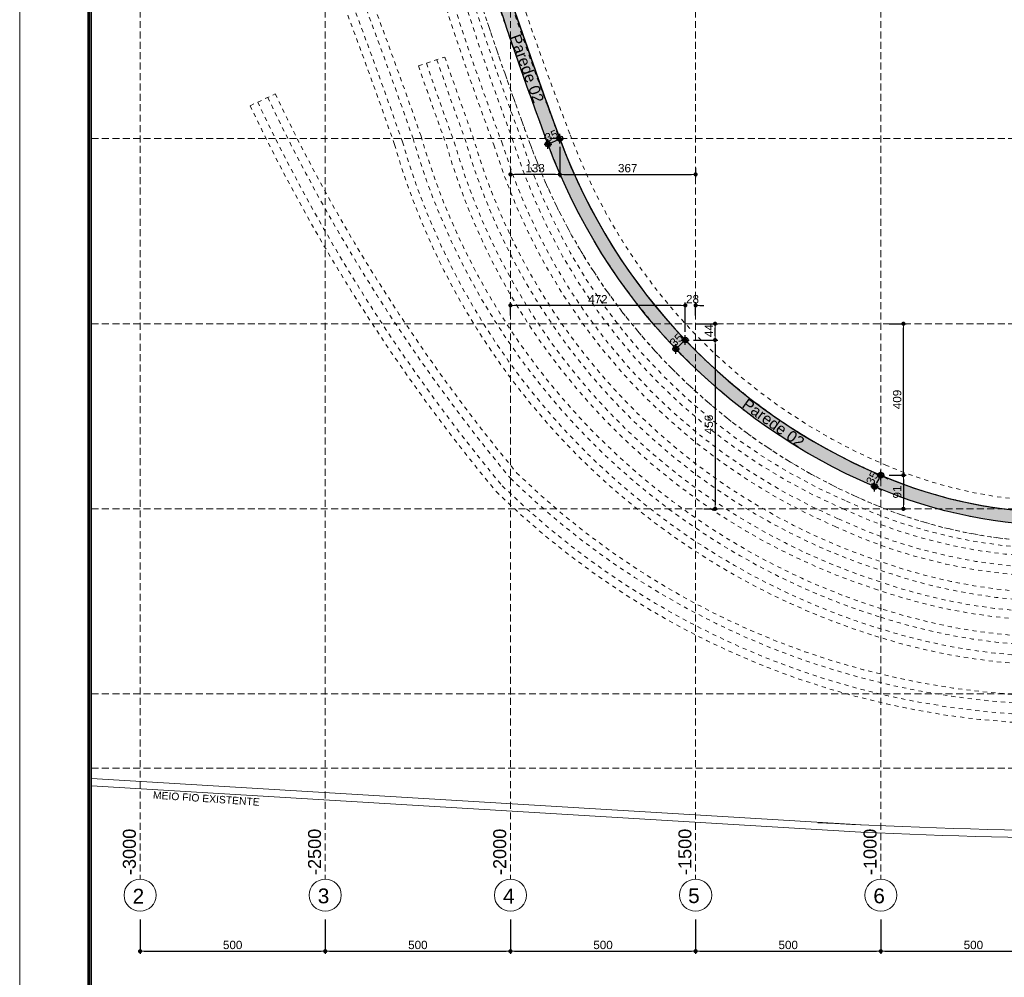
# Model space of a CAD drawing. Header units: millimetres. Extents: x 83 to 471, y -739 to 93.
# Tile 109 of 185: x 94 to 129, y -332 to -298. Entities that reach past the tile are written whole.
import ezdxf
from ezdxf.enums import TextEntityAlignment as Align

# ---------------------------------------------------------------- set-up
doc = ezdxf.new("R2010")
doc.units = ezdxf.units.MM
for name, pattern in [('CYPE_RAYA', [0.225, 0.1125, -0.1125]), ('CYPE_RAYAPUNTOPUNTO', [0.45, 0.225, -0.075, 0, -0.075, 0, -0.075]), ('TRAZO_HUECO', [0.75, 0.5, -0.25])]:
    doc.linetypes.add(name, pattern=pattern)
for name, color, linetype, lineweight in [('.', 7, 'Continuous', 5), ('__MAGNUS.Cota', 30, 'Continuous', 9), ('__MAGNUS.Margem', 7, 'Continuous', 70), ('__MAGNUS.Selo', 7, 'Continuous', 30), ('A-FLOR', 7, 'Continuous', 9), ('BL_CONTORNO', 7, 'Continuous', 30), ('COTA_FORMAS', 7, 'CYPE_RAYAPUNTOPUNTO', 0), ('COTAS', 250, 'Continuous', 5), ('COTAS_REF_LINHAS', 7, 'Continuous', 20), ('PECA_COMPLETA', 7, 'Continuous', 0), ('SAP_DIMENSION_Y_ARM', 7, 'Continuous', 0), ('VIG_HATCH', 7, 'Continuous', 0)]:
    doc.layers.add(name, color=color, linetype=linetype, lineweight=lineweight)
doc.styles.add('Arial', font='arial.ttf')
doc.styles.add('Arial Narrow', font='ARIALN.TTF')
doc.dimstyles.new('Copy of UM_75.000000', dxfattribs={"dimtxt": 0.3, "dimasz": 0.15, "dimexe": 0.1, "dimexo": 0.3, "dimgap": 0.07, "dimtad": 1, "dimdec": 0, "dimlfac": 75, "dimzin": 0, "dimdsep": 46, "dimtxsty": 'Arial', "dimblk": 'DOT', "dimcen": 0.09, "dimdle": 0.1, "dimclrd": 30, "dimclre": 30, "dimclrt": 7, "dimadec": 1, "dimazin": 2, "dimtfac": 1, "dimtdec": 0, "dimtofl": 0, "dimtmove": 0, "dimatfit": 3, "dimldrblk": 'DOT', "dimfxl": 1, "dimtolj": 1, "dimarcsym": 0})

# ---------------------------------------------------------------- blocks, each defined once
blk = doc.blocks.new('G$C05BD9800')
at = {"layer": 'BL_CONTORNO', "linetype": 'CYPE_RAYA', "lineweight": 9}
for p, q in [((-22.48244362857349, -8.036996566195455), (-21.77223976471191, -7.796114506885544)), ((-27.02890293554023, -9.111871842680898), (-26.35078717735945, -8.79146738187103))]:
    blk.add_line(p, q, dxfattribs=at)
for points in [[(-22.78596901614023, 3.513107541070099, -0.01106201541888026), (-21.61174227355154, 0.08398306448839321, 0.02649444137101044), (-18.3863402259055, -9.900050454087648, 0.2071939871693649), (-9.882679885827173, -18.81551847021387, 0.2110172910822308), (-0.1197103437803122, -18.72616227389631, 0.1747705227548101), (4.736607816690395, -14.27626782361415, 0.08829554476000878), (8.381558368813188, -3.843059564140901), (9.468281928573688, -4.018462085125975, -0.08819353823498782), (5.692996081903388, -14.82050828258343, -0.1637292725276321), (0.3566950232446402, -19.71821428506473, -0.2120889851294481), (-10.34480741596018, -19.81440853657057, -0.2060983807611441), (-19.4067750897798, -10.31289546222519, -0.02041681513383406), (-22.65786747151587, -0.2569930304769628, 0.0115782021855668), (-23.82018378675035, 3.132607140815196)], [(-23.06777548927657, 3.409635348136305, -0.01110088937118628), (-21.89983811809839, 1.591615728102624e-12, 0.02647157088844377), (-18.66718559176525, -10.00554568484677, 0.2071477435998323), (-10.00049999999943, -19.09141574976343, 0.2109043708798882), (-5.684341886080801e-14, -19.00127739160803, 0.1745439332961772), (5.000249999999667, -14.41948618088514, 0.08813894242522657), (8.679060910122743, -3.890953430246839), (9.023847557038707, -3.946603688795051, -0.08822558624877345), (5.29866158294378, -14.60324611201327, -0.1683396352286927), (0.1726782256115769, -19.3073034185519, -0.2121636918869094), (-10.16665016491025, -19.40093118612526, -0.2062770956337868), (-18.9878077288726, -10.14776954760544, -0.02335918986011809), (-22.22902319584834, -0.1198940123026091, 0.01156031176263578), (-23.39777971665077, 3.288466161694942)]]:
    blk.add_lwpolyline(points, format="xyb", close=True, dxfattribs=at)
for points in [[(-27.89786708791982, 3.301203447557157, -0.02097196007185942), (-22.63056795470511, -10.00049999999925, 0.2521914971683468), (-10.00049999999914, -22.93086737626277, 0.1604170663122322), (2.415845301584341e-13, -22.86662850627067, 0.08690020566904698), (10.00000000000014, -17.04050169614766, -0.02981363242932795), (15.00074999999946, -13.43871046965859, -0.08019868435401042), (17.47727468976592, -12.21202961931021, 0.08019868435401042)], [(-27.69232857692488, 3.392739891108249, -0.02098113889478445), (-22.41602149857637, -9.932425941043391, 0.2522931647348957), (-9.932421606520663, -22.71641158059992, 0.1603787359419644), (-0.07490116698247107, -22.65443510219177, 0.08688946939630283), (9.856362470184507, -16.86730537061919, -0.02979307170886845), (14.87512546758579, -13.25194396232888, -0.08002149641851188), (17.4108160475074, -11.99706857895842)], [(-28.37745694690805, 3.087618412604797, -0.02095068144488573), (-23.13112506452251, -10.15948943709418, 0.2519612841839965), (-10.15934550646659, -23.43126530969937, 0.1605031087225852), (0.1748131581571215, -23.36172891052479, 0.08692405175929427), (10.33512239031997, -17.44465276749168, -0.02986381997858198), (15.29410156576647, -13.87435833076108, -0.08064196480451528), (17.63234485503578, -12.71360538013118)], [(-28.1719184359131, 3.179154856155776, -0.02095977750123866), (-22.91660927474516, -10.09132570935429, 0.2520587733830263), (-10.0912695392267, -23.21680887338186, 0.1604667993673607), (0.0998859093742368, -23.14954595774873, 0.08691403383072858), (10.19150395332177, -17.2714406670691, -0.02984191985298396), (15.1683390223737, -13.687677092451, -0.08044660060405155), (17.56588621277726, -12.49864433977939)], [(-22.55578879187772, -1.824647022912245, 0.02468534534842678), (-19.95178477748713, -9.99999999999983, 0.2197926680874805), (-11.01913573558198, -20.00100764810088, 0.2221348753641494), (0.7244756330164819, -20.00099999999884, 0.1448688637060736), (6.052604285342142, -15.00074999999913, 0.02936374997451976), (8.970818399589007, -8.415814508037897, -0.02936374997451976)], [(-22.33829320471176, -1.767021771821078, 0.02470533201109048), (-19.73860143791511, -9.927708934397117, 0.2199598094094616), (-10.92673922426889, -19.79582957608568, 0.2221334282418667), (0.6262832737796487, -19.79853047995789, 0.1446824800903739), (5.855371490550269, -14.89230232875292, 0.02933901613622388), (8.760118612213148, -8.336880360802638)], [(-23.06327849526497, -1.959105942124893, 0.02463954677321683), (-20.44915708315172, -10.16882156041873, 0.2194182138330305), (-11.23471470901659, -20.47975946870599, 0.2221376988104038), (0.9535828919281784, -20.47342956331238, 0.1452826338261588), (6.512885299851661, -15.25365153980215, 0.029420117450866), (9.462451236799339, -8.599994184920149)], [(-22.845782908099, -1.901480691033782, 0.02465903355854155), (-20.23600685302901, -10.09644551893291, 0.2195761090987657), (-11.14232585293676, -20.2745796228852, 0.222136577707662), (0.8553954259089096, -20.27095963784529, 0.1451087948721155), (6.315610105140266, -15.14528908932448, 0.02939618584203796), (9.251751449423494, -8.52106003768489)], [(15.26676349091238, -3.110995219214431, 0.03872693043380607), (7.466136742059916, -14.89111542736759, -0.1761883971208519), (-0.07835553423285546, -21.39626952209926, -0.1732121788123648), (-9.92787023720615, -21.45144571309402, -0.2496248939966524), (-21.01758665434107, -9.930233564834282, -0.006459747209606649), (-21.77223976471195, -7.796114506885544)], [(15.68076503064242, -3.433838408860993, 0.03872905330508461), (7.924598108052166, -15.14692545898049, -0.1762651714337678), (0.1044738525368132, -21.88841960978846, -0.1731761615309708), (-10.0961690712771, -21.94877190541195, -0.2492337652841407), (-21.51707895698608, -10.09308621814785, -0.006403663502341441), (-22.26942502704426, -7.964731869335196)], [(15.44419272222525, -3.249356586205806, 0.03872784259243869), (7.662619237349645, -15.00074999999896, -0.1762219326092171), (-1.024930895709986e-08, -21.60719107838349, -0.1731964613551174), (-9.999999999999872, -21.66458520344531, -0.2494547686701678), (-21.2316655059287, -9.99999999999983, -0.00643554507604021), (-21.98531916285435, -7.86837909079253, 0.00643554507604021)], [(15.85819426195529, -3.572199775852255, 0.03872995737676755), (8.121083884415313, -15.25655413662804, -0.1762965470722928), (0.1828291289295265, -22.09934085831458, -0.1731614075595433), (-10.16829305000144, -22.16191244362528, -0.2490722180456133), (-21.73112076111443, -10.1629478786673, -0.006380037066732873), (-22.48250442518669, -8.036996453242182)], [(16.81143007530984, -19.66044417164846, 0.1354950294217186), (5.148635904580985, -23.07637279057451, -0.3257225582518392), (-20.22185037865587, -19.37996360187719, -0.06303078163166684), (-26.82557223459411, -9.015530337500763)], [(16.80675853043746, -19.36048054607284, 0.1353800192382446), (4.999626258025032, -22.81578895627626, -0.3253906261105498), (-20.00100001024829, -19.17632811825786, -0.06295070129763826), (-26.55432529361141, -8.88736990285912, 0.06295070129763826)], [(16.80325487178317, -19.13550782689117, 0.1352947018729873), (4.88794872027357, -22.62030539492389, -0.3251372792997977), (-19.83538541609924, -19.02356842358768, -0.06288978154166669), (-26.35089008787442, -8.791249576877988)], [(16.81493373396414, -19.88541689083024, 0.1355822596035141), (5.260472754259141, -23.27176502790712, -0.3259672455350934), (-20.38751076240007, -19.53265795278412, -0.06309000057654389), (-27.02900744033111, -9.111650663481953)]]:
    blk.add_lwpolyline(points, format="xyb", dxfattribs=at)
blk = doc.blocks.new('*U1863')
at = {"layer": '__MAGNUS.Margem', "lineweight": 9}
blk.add_line((-1005.922513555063, -12.28035149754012), (-1005.922513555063, 828.7196485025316), dxfattribs=at)
at = {"layer": '__MAGNUS.Margem', "linetype": 'Continuous'}
blk.add_line((-980.922513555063, -2.280351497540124), (-980.922513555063, 818.7196485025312), dxfattribs=at)
at = {"layer": '__MAGNUS.Selo', "style": 'Arial Narrow'}
for tag, height, width, p in [('PROPRIETÁRIO', 3.395000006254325, 1.000000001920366, (17.21365262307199, 48.90608562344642)), ('EDIFICAÇÃORESIDENCIAL', 3.395000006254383, 1.00000000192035, (17.21365262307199, 40.60663314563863)), ('ESTRUTURAL', 3.395000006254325, 1.000000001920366, (17.80158844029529, 20.69475924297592)), ('ANTEPROJETO', 2.425000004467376, 1.000000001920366, (111.6862229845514, 13.50243801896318)), ('ARQ01/01', 5.5, 1.000000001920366, (139.4442584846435, 9.49622269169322)), ('INDICADA', 2.425000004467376, 1.000000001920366, (111.5284553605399, 8.00497110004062))]:
    blk.add_attdef(tag, text='', height=height, dxfattribs=dict(at, width=width)).set_placement(p, align=Align.MIDDLE_LEFT)
at = {"layer": '__MAGNUS.Selo', "lineweight": 30, "flags": 104}
for tag, p in [('ENDEREÇODAOBRA', (17.21365262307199, 33.53604236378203)), ('ENDEREÇODAOBRA', (17.21365262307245, 27.86661950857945)), ('TÍTULO', (17.21365262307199, 10.79641230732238))]:
    blk.add_attdef(tag, text='', height=3.395000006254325, dxfattribs=at).set_placement(p, align=Align.MIDDLE_LEFT)
blk = doc.blocks.new('_DOT')
at = {"layer": '__MAGNUS.Cota', "linetype": 'ByBlock'}
blk.add_line((-0.5, 0), (-1, 0), dxfattribs=at)
at = {"layer": '__MAGNUS.Cota', "linetype": 'ByBlock', "const_width": 0.5}
blk.add_lwpolyline([(-0.25, 0, 1), (0.25, 0, 1)], format="xyb", close=True, dxfattribs=at)
blk = doc.blocks.new('*D2479')
at = {"layer": 'COTAS', "color": 30, "lineweight": -2}
for p, q in [((98.37113220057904, -329.9422630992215), (98.37113220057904, -331.1829881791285)), ((105.0381322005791, -329.9422630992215), (105.0381322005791, -331.1829881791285)), ((98.52113220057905, -331.0829881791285), (104.8881322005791, -331.0829881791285))]:
    blk.add_line(p, q, dxfattribs=at)
at = {"layer": 'Defpoints', "color": 0}
for p in [(98.37113220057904, -329.6422630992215), (105.0381322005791, -329.6422630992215), (105.0381322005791, -331.0829881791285)]:
    blk.add_point(p, dxfattribs=at)
at = {"layer": 'COTAS', "color": 30, "linetype": 'ByBlock', "lineweight": -2, "xscale": 0.15, "yscale": 0.15, "zscale": 0.15, "rotation": 180}
blk.add_blockref('_DOT', (98.37113220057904, -331.0829881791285), dxfattribs=at)
at = {"layer": 'COTAS', "color": 30, "linetype": 'ByBlock', "lineweight": -2, "xscale": 0.15, "yscale": 0.15, "zscale": 0.15}
blk.add_blockref('_DOT', (105.0381322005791, -331.0829881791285), dxfattribs=at)
at = {"layer": 'COTAS', "color": 7, "insert": (101.7046322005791, -330.859816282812), "char_height": 0.3, "attachment_point": 5, "style": 'Arial'}
blk.add_mtext('\\A1;500', dxfattribs=at)
blk = doc.blocks.new('*D2480')
at = {"layer": 'COTAS', "color": 30, "lineweight": -2}
for p, q in [((105.0381322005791, -329.9422630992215), (105.0381322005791, -331.1829881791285)), ((111.7051322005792, -329.9422630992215), (111.7051322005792, -331.1829881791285)), ((105.1881322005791, -331.0829881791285), (111.5551322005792, -331.0829881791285))]:
    blk.add_line(p, q, dxfattribs=at)
at = {"layer": 'Defpoints', "color": 0}
for p in [(105.0381322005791, -329.6422630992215), (111.7051322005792, -329.6422630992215), (111.7051322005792, -331.0829881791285)]:
    blk.add_point(p, dxfattribs=at)
at = {"layer": 'COTAS', "color": 30, "linetype": 'ByBlock', "lineweight": -2, "xscale": 0.15, "yscale": 0.15, "zscale": 0.15, "rotation": 180}
blk.add_blockref('_DOT', (105.0381322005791, -331.0829881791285), dxfattribs=at)
at = {"layer": 'COTAS', "color": 30, "linetype": 'ByBlock', "lineweight": -2, "xscale": 0.15, "yscale": 0.15, "zscale": 0.15}
blk.add_blockref('_DOT', (111.7051322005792, -331.0829881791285), dxfattribs=at)
at = {"layer": 'COTAS', "color": 7, "insert": (108.3716322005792, -330.859816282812), "char_height": 0.3, "attachment_point": 5, "style": 'Arial'}
blk.add_mtext('\\A1;500', dxfattribs=at)
blk = doc.blocks.new('*D2481')
at = {"layer": 'COTAS', "color": 30, "lineweight": -2}
for p, q in [((111.7051322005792, -329.9422630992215), (111.7051322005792, -331.1829881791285)), ((118.3721322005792, -329.9422630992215), (118.3721322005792, -331.1829881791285)), ((111.8551322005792, -331.0829881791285), (118.2221322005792, -331.0829881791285))]:
    blk.add_line(p, q, dxfattribs=at)
at = {"layer": 'Defpoints', "color": 0}
for p in [(111.7051322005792, -329.6422630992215), (118.3721322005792, -329.6422630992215), (118.3721322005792, -331.0829881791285)]:
    blk.add_point(p, dxfattribs=at)
at = {"layer": 'COTAS', "color": 30, "linetype": 'ByBlock', "lineweight": -2, "xscale": 0.15, "yscale": 0.15, "zscale": 0.15, "rotation": 180}
blk.add_blockref('_DOT', (111.7051322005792, -331.0829881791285), dxfattribs=at)
at = {"layer": 'COTAS', "color": 30, "linetype": 'ByBlock', "lineweight": -2, "xscale": 0.15, "yscale": 0.15, "zscale": 0.15}
blk.add_blockref('_DOT', (118.3721322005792, -331.0829881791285), dxfattribs=at)
at = {"layer": 'COTAS', "color": 7, "insert": (115.0386322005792, -330.859816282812), "char_height": 0.3, "attachment_point": 5, "style": 'Arial'}
blk.add_mtext('\\A1;500', dxfattribs=at)
blk = doc.blocks.new('*D2482')
at = {"layer": 'COTAS', "color": 30, "lineweight": -2}
for p, q in [((118.3721322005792, -329.9422630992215), (118.3721322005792, -331.1829881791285)), ((125.0391322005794, -329.9422630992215), (125.0391322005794, -331.1829881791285)), ((118.5221322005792, -331.0829881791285), (124.8891322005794, -331.0829881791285))]:
    blk.add_line(p, q, dxfattribs=at)
at = {"layer": 'Defpoints', "color": 0}
for p in [(118.3721322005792, -329.6422630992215), (125.0391322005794, -329.6422630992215), (125.0391322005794, -331.0829881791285)]:
    blk.add_point(p, dxfattribs=at)
at = {"layer": 'COTAS', "color": 30, "linetype": 'ByBlock', "lineweight": -2, "xscale": 0.15, "yscale": 0.15, "zscale": 0.15, "rotation": 180}
blk.add_blockref('_DOT', (118.3721322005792, -331.0829881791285), dxfattribs=at)
at = {"layer": 'COTAS', "color": 30, "linetype": 'ByBlock', "lineweight": -2, "xscale": 0.15, "yscale": 0.15, "zscale": 0.15}
blk.add_blockref('_DOT', (125.0391322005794, -331.0829881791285), dxfattribs=at)
at = {"layer": 'COTAS', "color": 7, "insert": (121.7056322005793, -330.859816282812), "char_height": 0.3, "attachment_point": 5, "style": 'Arial'}
blk.add_mtext('\\A1;500', dxfattribs=at)
blk = doc.blocks.new('*D2483')
at = {"layer": 'COTAS', "color": 30, "lineweight": -2}
for p, q in [((125.0391322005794, -329.9422630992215), (125.0391322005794, -331.1829881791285)), ((131.7061322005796, -329.9422630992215), (131.7061322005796, -331.1829881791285)), ((125.1891322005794, -331.0829881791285), (131.5561322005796, -331.0829881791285))]:
    blk.add_line(p, q, dxfattribs=at)
at = {"layer": 'Defpoints', "color": 0}
for p in [(125.0391322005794, -329.6422630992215), (131.7061322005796, -329.6422630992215), (131.7061322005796, -331.0829881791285)]:
    blk.add_point(p, dxfattribs=at)
at = {"layer": 'COTAS', "color": 30, "linetype": 'ByBlock', "lineweight": -2, "xscale": 0.15, "yscale": 0.15, "zscale": 0.15, "rotation": 180}
blk.add_blockref('_DOT', (125.0391322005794, -331.0829881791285), dxfattribs=at)
at = {"layer": 'COTAS', "color": 30, "linetype": 'ByBlock', "lineweight": -2, "xscale": 0.15, "yscale": 0.15, "zscale": 0.15}
blk.add_blockref('_DOT', (131.7061322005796, -331.0829881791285), dxfattribs=at)
at = {"layer": 'COTAS', "color": 7, "insert": (128.3726322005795, -330.859816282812), "char_height": 0.3, "attachment_point": 5, "style": 'Arial'}
blk.add_mtext('\\A1;500', dxfattribs=at)
blk = doc.blocks.new('PONTO AUXILIAR')
at = {"layer": '.'}
h = blk.add_hatch(color=256, dxfattribs=at)
h.dxf.hatch_style = 1
h.paths.add_polyline_path([(-0.1009483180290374, 0), (5.684341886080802e-15, 0), (5.684341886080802e-15, 0.1009483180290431, 0.414213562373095), (-0.1009483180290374, 0)], is_closed=False)
h.paths.add_polyline_path([(5.684341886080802e-15, -0.1009483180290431, 0.414213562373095), (0.1009483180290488, 0), (5.684341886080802e-15, 0), (5.684341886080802e-15, -0.1009483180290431)], is_closed=False)
for p, q in [((-0.1346530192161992, 0), (0.1346530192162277, 0)), ((5.684341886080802e-15, -0.1734126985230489), (5.684341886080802e-15, 0.1734126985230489))]:
    blk.add_line(p, q)
blk.add_circle((5.684341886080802e-15, 0), 0.1009483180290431)
blk = doc.blocks.new('*D2497')
at = {"layer": 'COTAS', "color": 30, "lineweight": -2}
for p, q in [((113.4810719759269, -302.1186508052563), (113.4810719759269, -303.2068219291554)), ((111.7051322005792, -302.9627363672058), (111.7051322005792, -303.2068219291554)), ((113.3310719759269, -303.1068219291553), (111.8551322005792, -303.1068219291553))]:
    blk.add_line(p, q, dxfattribs=at)
at = {"layer": 'Defpoints', "color": 0}
for p in [(113.4810719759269, -301.8186508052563), (111.7051322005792, -302.6627363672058), (111.7051322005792, -303.1068219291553)]:
    blk.add_point(p, dxfattribs=at)
at = {"layer": 'COTAS', "color": 30, "linetype": 'ByBlock', "lineweight": -2, "xscale": 0.15, "yscale": 0.15, "zscale": 0.15, "rotation": 180}
blk.add_blockref('_DOT', (111.7051322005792, -303.1068219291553), dxfattribs=at)
at = {"layer": 'COTAS', "color": 30, "linetype": 'ByBlock', "lineweight": -2, "xscale": 0.15, "yscale": 0.15, "zscale": 0.15}
blk.add_blockref('_DOT', (113.4810719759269, -303.1068219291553), dxfattribs=at)
at = {"layer": 'COTAS', "color": 7, "insert": (112.593102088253, -302.8835477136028), "char_height": 0.3, "attachment_point": 5, "style": 'Arial'}
blk.add_mtext('\\A1;133', dxfattribs=at)
blk = doc.blocks.new('*D2498')
at = {"layer": 'COTAS', "color": 30, "lineweight": -2}
for p, q in [((113.4810719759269, -302.1186508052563), (113.4810719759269, -303.2068219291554)), ((118.3721322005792, -302.8679139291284), (118.3721322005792, -303.2068219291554)), ((113.6310719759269, -303.1068219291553), (118.2221322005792, -303.1068219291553))]:
    blk.add_line(p, q, dxfattribs=at)
at = {"layer": 'Defpoints', "color": 0}
for p in [(113.4810719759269, -301.8186508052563), (118.3721322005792, -302.5679139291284), (118.3721322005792, -303.1068219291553)]:
    blk.add_point(p, dxfattribs=at)
at = {"layer": 'COTAS', "color": 30, "linetype": 'ByBlock', "lineweight": -2, "xscale": 0.15, "yscale": 0.15, "zscale": 0.15, "rotation": 180}
blk.add_blockref('_DOT', (113.4810719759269, -303.1068219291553), dxfattribs=at)
at = {"layer": 'COTAS', "color": 30, "linetype": 'ByBlock', "lineweight": -2, "xscale": 0.15, "yscale": 0.15, "zscale": 0.15}
blk.add_blockref('_DOT', (118.3721322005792, -303.1068219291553), dxfattribs=at)
at = {"layer": 'COTAS', "color": 7, "insert": (115.926602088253, -302.8835477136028), "char_height": 0.3, "attachment_point": 5, "style": 'Arial'}
blk.add_mtext('\\A1;367', dxfattribs=at)
blk = doc.blocks.new('*D2499')
at = {"layer": 'COTAS', "color": 30, "lineweight": -2}
for p, q in [((111.7051322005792, -308.1856508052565), (111.7051322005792, -307.7235359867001)), ((117.8512808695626, -307.8235359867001), (111.8551322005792, -307.8235359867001)), ((118.0012808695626, -308.7739062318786), (118.0012808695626, -307.7235359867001))]:
    blk.add_line(p, q, dxfattribs=at)
at = {"layer": 'Defpoints', "color": 0}
for p in [(111.7051322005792, -307.8235359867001), (111.7051322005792, -308.4856508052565), (118.0012808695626, -309.0739062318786)]:
    blk.add_point(p, dxfattribs=at)
at = {"layer": 'COTAS', "color": 30, "linetype": 'ByBlock', "lineweight": -2, "xscale": 0.15, "yscale": 0.15, "zscale": 0.15, "rotation": 180}
blk.add_blockref('_DOT', (111.7051322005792, -307.8235359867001), dxfattribs=at)
at = {"layer": 'COTAS', "color": 30, "linetype": 'ByBlock', "lineweight": -2, "xscale": 0.15, "yscale": 0.15, "zscale": 0.15}
blk.add_blockref('_DOT', (118.0012808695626, -307.8235359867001), dxfattribs=at)
at = {"layer": 'COTAS', "color": 7, "insert": (114.8532065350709, -307.602922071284), "char_height": 0.3, "attachment_point": 5, "style": 'Arial'}
blk.add_mtext('\\A1;472', dxfattribs=at)
blk = doc.blocks.new('*D2500')
at = {"layer": 'COTAS', "color": 30, "lineweight": -2}
for p, q in [((117.8512808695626, -307.8235359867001), (117.7012808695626, -307.8235359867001)), ((118.0012808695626, -308.7739062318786), (118.0012808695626, -307.7235359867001)), ((118.3721322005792, -308.1856508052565), (118.3721322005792, -307.7235359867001)), ((118.5221322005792, -307.8235359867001), (118.6721322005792, -307.8235359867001))]:
    blk.add_line(p, q, dxfattribs=at)
at = {"layer": 'Defpoints', "color": 0}
for p in [(118.3721322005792, -307.8235359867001), (118.3721322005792, -308.4856508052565), (118.0012808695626, -309.0739062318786)]:
    blk.add_point(p, dxfattribs=at)
at = {"layer": 'COTAS', "color": 30, "linetype": 'ByBlock', "lineweight": -2, "xscale": 0.15, "yscale": 0.15, "zscale": 0.15}
blk.add_blockref('_DOT', (118.0012808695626, -307.8235359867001), dxfattribs=at)
at = {"layer": 'COTAS', "color": 30, "linetype": 'ByBlock', "lineweight": -2, "xscale": 0.15, "yscale": 0.15, "zscale": 0.15, "rotation": 180}
blk.add_blockref('_DOT', (118.3721322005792, -307.8235359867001), dxfattribs=at)
at = {"layer": 'COTAS', "color": 7, "insert": (118.2611979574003, -307.6003640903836), "char_height": 0.3, "attachment_point": 5, "style": 'Arial'}
blk.add_mtext('\\A1;28', dxfattribs=at)
blk = doc.blocks.new('*D2501')
at = {"layer": 'COTAS', "color": 30, "lineweight": -2}
for p, q in [((118.3896760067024, -308.4856508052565), (119.1715442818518, -308.4856508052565)), ((119.0715442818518, -308.9239062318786), (119.0715442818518, -308.6356508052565)), ((118.3012808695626, -309.0739062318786), (119.1715442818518, -309.0739062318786))]:
    blk.add_line(p, q, dxfattribs=at)
at = {"layer": 'Defpoints', "color": 0}
for p in [(118.0896760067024, -308.4856508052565), (119.0715442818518, -308.4856508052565), (118.0012808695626, -309.0739062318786)]:
    blk.add_point(p, dxfattribs=at)
at = {"layer": 'COTAS', "color": 30, "linetype": 'ByBlock', "lineweight": -2, "xscale": 0.15, "yscale": 0.15, "zscale": 0.15}
for p, rotation in [((119.0715442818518, -308.4856508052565), 90), ((119.0715442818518, -309.0739062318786), 270)]:
    blk.add_blockref('_DOT', p, dxfattribs=dict(at, rotation=rotation))
at = {"layer": 'COTAS', "color": 7, "insert": (118.8515442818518, -308.7338863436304), "char_height": 0.3, "attachment_point": 5, "rotation": 90, "style": 'Arial'}
blk.add_mtext('\\A1;44', dxfattribs=at)
blk = doc.blocks.new('*D2502')
at = {"layer": 'COTAS', "color": 30, "lineweight": -2}
for p, q in [((118.3012808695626, -309.0739062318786), (119.1715442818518, -309.0739062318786)), ((119.0715442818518, -309.2239062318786), (119.0715442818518, -315.0026508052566)), ((118.6721322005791, -315.1526508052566), (119.1715442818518, -315.1526508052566))]:
    blk.add_line(p, q, dxfattribs=at)
at = {"layer": 'Defpoints', "color": 0}
for p in [(118.0012808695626, -309.0739062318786), (118.3721322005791, -315.1526508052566), (119.0715442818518, -315.1526508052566)]:
    blk.add_point(p, dxfattribs=at)
at = {"layer": 'COTAS', "color": 30, "linetype": 'ByBlock', "lineweight": -2, "xscale": 0.15, "yscale": 0.15, "zscale": 0.15}
for p, rotation in [((119.0715442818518, -309.0739062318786), 90), ((119.0715442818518, -315.1526508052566), 270)]:
    blk.add_blockref('_DOT', p, dxfattribs=dict(at, rotation=rotation))
at = {"layer": 'COTAS', "color": 7, "insert": (118.8483723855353, -312.1132785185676), "char_height": 0.3, "attachment_point": 5, "rotation": 90, "style": 'Arial'}
blk.add_mtext('\\A1;456', dxfattribs=at)
blk = doc.blocks.new('*D2503')
at = {"layer": 'COTAS', "color": 30, "lineweight": -2}
for p, q in [((125.3391322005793, -313.9398718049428), (125.9518903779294, -313.9398718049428)), ((125.8518903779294, -314.0898718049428), (125.8518903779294, -315.0026508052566)), ((125.3391322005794, -315.1526508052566), (125.9518903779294, -315.1526508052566))]:
    blk.add_line(p, q, dxfattribs=at)
at = {"layer": 'Defpoints', "color": 0}
for p in [(125.0391322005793, -313.9398718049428), (125.0391322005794, -315.1526508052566), (125.8518903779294, -315.1526508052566)]:
    blk.add_point(p, dxfattribs=at)
at = {"layer": 'COTAS', "color": 30, "linetype": 'ByBlock', "lineweight": -2, "xscale": 0.15, "yscale": 0.15, "zscale": 0.15}
for p, rotation in [((125.8518903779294, -313.9398718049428), 90), ((125.8518903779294, -315.1526508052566), 270)]:
    blk.add_blockref('_DOT', p, dxfattribs=dict(at, rotation=rotation))
at = {"layer": 'COTAS', "color": 7, "insert": (125.6287184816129, -314.5462613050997), "char_height": 0.3, "attachment_point": 5, "rotation": 90, "style": 'Arial'}
blk.add_mtext('\\A1;91', dxfattribs=at)
blk = doc.blocks.new('*D2504')
at = {"layer": 'COTAS', "color": 30, "lineweight": -2}
for p, q in [((125.3391322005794, -308.4856508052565), (125.9518903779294, -308.4856508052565)), ((125.8518903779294, -313.7898718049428), (125.8518903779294, -308.6356508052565)), ((125.3391322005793, -313.9398718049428), (125.9518903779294, -313.9398718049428))]:
    blk.add_line(p, q, dxfattribs=at)
at = {"layer": 'Defpoints', "color": 0}
for p in [(125.0391322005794, -308.4856508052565), (125.8518903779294, -308.4856508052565), (125.0391322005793, -313.9398718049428)]:
    blk.add_point(p, dxfattribs=at)
at = {"layer": 'COTAS', "color": 30, "linetype": 'ByBlock', "lineweight": -2, "xscale": 0.15, "yscale": 0.15, "zscale": 0.15}
for p, rotation in [((125.8518903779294, -308.4856508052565), 90), ((125.8518903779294, -313.9398718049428), 270)]:
    blk.add_blockref('_DOT', p, dxfattribs=dict(at, rotation=rotation))
at = {"layer": 'COTAS', "color": 7, "insert": (125.6287184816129, -311.2127613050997), "char_height": 0.3, "attachment_point": 5, "rotation": 90, "style": 'Arial'}
blk.add_mtext('\\A1;409', dxfattribs=at)
blk = doc.blocks.new('*D2534')
at = {"color": 30, "lineweight": -2}
for p, q in [((124.9681867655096, -314.0720336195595), (124.8885440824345, -314.2203972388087)), ((125.3034558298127, -314.0817626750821), (125.1272400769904, -313.9871687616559)), ((125.0819222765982, -314.4944499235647), (124.905706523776, -314.3998560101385))]:
    blk.add_line(p, q, dxfattribs=at)
at = {"layer": 'Defpoints', "color": 0}
for p in [(125.0391322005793, -313.9398718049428), (124.8175986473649, -314.3525590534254), (124.8175986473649, -314.3525590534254)]:
    blk.add_point(p, dxfattribs=at)
at = {"color": 30, "linetype": 'ByBlock', "lineweight": -2, "xscale": 0.15, "yscale": 0.15, "zscale": 0.15}
for p, rotation in [((125.0391322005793, -313.9398718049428), 61.77276912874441), ((124.8175986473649, -314.3525590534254), 241.7727691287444)]:
    blk.add_blockref('_DOT', p, dxfattribs=dict(at, rotation=rotation))
at = {"color": 7, "insert": (124.7316432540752, -314.0406135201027), "char_height": 0.3, "attachment_point": 5, "rotation": 61.77276912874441, "style": 'Arial'}
blk.add_mtext('\\A1;35', dxfattribs=at)
blk = doc.blocks.new('*D2535')
at = {"color": 30, "lineweight": -2}
for p, q in [((117.8692705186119, -309.612784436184), (117.7315938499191, -309.4677150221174)), ((117.8924788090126, -309.1771637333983), (117.7715575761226, -309.2919228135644)), ((118.2077958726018, -309.2915103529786), (118.070119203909, -309.146440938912))]:
    blk.add_line(p, q, dxfattribs=at)
at = {"layer": 'Defpoints', "color": 0}
for p in [(118.0012808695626, -309.0739062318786), (117.6627555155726, -309.395180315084), (117.6627555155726, -309.395180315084)]:
    blk.add_point(p, dxfattribs=at)
at = {"color": 30, "linetype": 'ByBlock', "lineweight": -2, "xscale": 0.15, "yscale": 0.15, "zscale": 0.15}
for p, rotation in [((118.0012808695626, -309.0739062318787), 43.50227234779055), ((117.6627555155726, -309.395180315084), 223.5022723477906)]:
    blk.add_blockref('_DOT', p, dxfattribs=dict(at, rotation=rotation))
at = {"color": 7, "insert": (117.6783199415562, -309.0725919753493), "char_height": 0.3, "attachment_point": 5, "rotation": 43.50227234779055, "style": 'Arial'}
blk.add_mtext('\\A1;35', dxfattribs=at)
blk = doc.blocks.new('*D2536')
at = {"color": 30, "lineweight": -2}
for p, q in [((113.3619062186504, -301.5511477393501), (113.4430030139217, -301.7339681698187)), ((112.9344100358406, -301.7407795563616), (113.0155068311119, -301.9235999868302)), ((113.193170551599, -301.954187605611), (113.3464360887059, -301.8862009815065))]:
    blk.add_line(p, q, dxfattribs=at)
at = {"layer": 'Defpoints', "color": 0}
for p in [(113.0560552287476, -302.0150102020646), (113.4835514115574, -301.8253783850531), (113.4835514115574, -301.825378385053)]:
    blk.add_point(p, dxfattribs=at)
at = {"color": 30, "linetype": 'ByBlock', "lineweight": -2, "xscale": 0.15, "yscale": 0.15, "zscale": 0.15}
for p, rotation in [((113.0560552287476, -302.0150102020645), 203.9214591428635), ((113.4835514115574, -301.825378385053), 23.92145914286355)]:
    blk.add_blockref('_DOT', p, dxfattribs=dict(at, rotation=rotation))
at = {"color": 7, "insert": (113.1792692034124, -301.7160988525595), "char_height": 0.3, "attachment_point": 5, "rotation": 23.92145914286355, "style": 'Arial'}
blk.add_mtext('\\A1;35', dxfattribs=at)
blk = doc.blocks.new('*D2545')
at = {"color": 30, "lineweight": -2}
blk.add_arc((138.3731322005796, -288.4846508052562), 1.426791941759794, 6.026337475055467, 83.97366252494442, dxfattribs=at)
at = {"layer": 'Defpoints', "color": 0}
for p in [(138.3731322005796, -279.5826620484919), (139.6087702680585, -287.7712548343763), (96.62457239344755, -288.4846508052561), (168.9921038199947, -288.4846508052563), (138.3731322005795, -328.4866508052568)]:
    blk.add_point(p, dxfattribs=at)
at = {"color": 30, "linetype": 'ByBlock', "lineweight": -2, "xscale": 0.15, "yscale": 0.15, "zscale": 0.15}
for p, rotation in [((138.3731322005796, -287.0578588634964), 176.9868312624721), ((139.7999241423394, -288.4846508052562), 273.0131687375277)]:
    blk.add_blockref('_DOT', p, dxfattribs=dict(at, rotation=rotation))
at = {"color": 7, "insert": (139.541207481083, -287.3165755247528), "char_height": 0.3, "attachment_point": 5, "rotation": 315, "style": 'Arial'}
blk.add_mtext('\\A1;90%%d', dxfattribs=at)

msp = doc.modelspace()

# ---------------------------------------------------------------- hatches: boundary and pattern name
at = {"layer": 'VIG_HATCH', "true_color": 0xffe0e0}
h = msp.add_hatch(color=254, dxfattribs=at)
h.dxf.hatch_style = 1
edge = h.paths.add_edge_path()
edge.add_arc((9.776088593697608, -320.0387673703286), 104.2855572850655, 17.61227989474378, 20.25309605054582, ccw=False)
edge.add_arc((274.5147451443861, -242.4317730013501), 171.6352095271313, 195.5642239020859, 200.2432411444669)
edge.add_arc((133.2515974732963, -294.5378210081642), 21.06855858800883, 200.217081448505, 247.0581184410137)
edge.add_arc((131.5699881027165, -298.775121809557), 16.51126043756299, 246.7003736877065, 294.3324561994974)
edge.add_arc((132.6782158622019, -300.9121707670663), 14.10801388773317, 293.8075179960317, 331.1913142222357)
edge.add_arc((107.9826343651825, -286.8893462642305), 42.50628308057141, 330.6699212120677, 350.8173586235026)
edge.add_line((149.9441848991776, -293.6725887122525), (150.4059574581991, -293.7469550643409))
edge.add_arc((107.9405514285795, -286.8721449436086), 43.01829521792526, 330.6524876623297, 350.80405583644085, ccw=False)
edge.add_arc((132.7036298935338, -300.9389364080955), 14.53955826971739, 293.9394891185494, 331.1450169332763, ccw=False)
edge.add_arc((131.5700658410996, -298.7840929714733), 16.96976851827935, 246.4963967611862, 294.4853656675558, ccw=False)
edge.add_arc((133.251071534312, -294.5376356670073), 21.53485113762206, 200.3174953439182, 246.9007452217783, ccw=False)
edge.add_arc((274.0441388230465, -242.5966842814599), 171.6033231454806, 195.5654380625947, 200.2583594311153, ccw=False)
edge.add_arc((6.064482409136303, -321.263586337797), 107.7270776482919, 17.62547474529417, 20.18050113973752)
edge.add_line((107.1782464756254, -284.1000292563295), (107.6139443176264, -283.9384703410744))

# ---------------------------------------------------------------- linework, layer by layer
at = {"layer": 'A-FLOR'}
for p, q in [((124.337701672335, -326.5322690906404), (96.62457239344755, -324.8647059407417)), ((96.62457239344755, -325.1318682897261), (124.3236732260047, -326.7985873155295)), ((124.3236732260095, -326.7985873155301), (124.3236732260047, -326.7985873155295))]:
    msp.add_line(p, q, dxfattribs=at)
for radius, start, end in [(243.2121600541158, 267.0435948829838, 276.262165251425), (243.4788400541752, 267.4126388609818, 276.2621652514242)]:
    msp.add_arc((135.3149470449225, -83.56796125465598), radius, start, end, dxfattribs=at)
at = {"layer": 'BL_CONTORNO'}
for points in [[(107.6139443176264, -283.9384703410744, -0.01152324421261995), (109.1733480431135, -288.4846508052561, 0.02032791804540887), (113.4810719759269, -301.8186508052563, 0.2072364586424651), (125.0391322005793, -313.9398718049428, 0.2109043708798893), (138.3731322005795, -313.8196873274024, 0.1649449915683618), (145.0401322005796, -307.7106323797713, 0.08813042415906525), (149.9441848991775, -293.6725887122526, -0.0869324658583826)], [(107.6139443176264, -283.9384703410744, -0.01161896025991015), (109.1854200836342, -288.5227036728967, 0.02044285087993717), (113.4981385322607, -301.8649195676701, 0.205936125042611), (124.9863915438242, -313.9170465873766, 0.2127662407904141), (138.4279429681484, -313.7947782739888, 0.1684344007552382), (145.1574292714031, -307.4924222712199, 0.0869235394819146), (149.9441848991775, -293.6725887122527)], [(150.4049289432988, -293.7469550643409, -0.04335840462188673), (148.5936518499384, -300.9398076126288, -0.04337114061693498), (145.5679873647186, -307.7144228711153, -0.1683022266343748), (138.6198007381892, -314.2202318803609, -0.2127069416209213), (124.8017857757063, -314.3456941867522, -0.2059212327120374), (113.0604321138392, -302.0268722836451, -0.0204314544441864), (108.7380534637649, -288.6559188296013, 0.01159918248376), (107.1760925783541, -284.1000292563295)]]:
    msp.add_lwpolyline(points, format="xyb", dxfattribs=at)
at = {"layer": 'BL_CONTORNO', "linetype": 'CYPE_RAYA', "lineweight": 9}
msp.add_lwpolyline([(150.6023736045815, -293.7788236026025), (150.9975081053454, -293.8426002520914, -0.08685848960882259), (146.0960267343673, -308.0000392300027, -0.1681427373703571), (138.8665834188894, -314.7674665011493, -0.2126353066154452), (124.5643436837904, -314.8970429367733, -0.2059031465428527), (112.4974320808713, -302.2351780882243, -0.02041681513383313), (108.1626422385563, -288.8273081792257, 0.01157820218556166), (106.6128871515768, -284.3078412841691), (106.9884580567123, -284.1692628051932)], format="xyb", dxfattribs=at)
at = {"layer": 'COTA_FORMAS', "linetype": 'TRAZO_HUECO', "ltscale": 0.5}
for p, q in [((98.37113220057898, -279.5826620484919), (98.3711322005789, -328.4866508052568)), ((105.0381322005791, -279.5826620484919), (105.038132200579, -328.4866508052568)), ((111.7051322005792, -279.5826620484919), (111.7051322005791, -328.4866508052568)), ((118.3721322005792, -279.5826620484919), (118.3721322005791, -328.4866508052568)), ((125.0391322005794, -279.5826620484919), (125.0391322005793, -328.4866508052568)), ((96.62457239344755, -301.8186508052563), (168.9921038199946, -301.8186508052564)), ((96.62457239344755, -308.4856508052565), (168.9921038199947, -308.4856508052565)), ((96.62457239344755, -315.1526508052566), (168.9921038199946, -315.1526508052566)), ((96.62457239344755, -321.8196508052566), (168.9921038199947, -321.8196508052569)), ((96.62457239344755, -324.4864508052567), (168.9921038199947, -324.4864508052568))]:
    msp.add_line(p, q, dxfattribs=at)
at = {"layer": 'COTAS_REF_LINHAS', "color": 7}
for centre in [(98.37113220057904, -329.0644569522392), (105.0381322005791, -329.0644569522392), (111.7051322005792, -329.0644569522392), (118.3721322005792, -329.0644569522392), (125.0391322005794, -329.0644569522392)]:
    msp.add_circle(centre, 0.5778061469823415, dxfattribs=at)
at = {"layer": 'PECA_COMPLETA'}
msp.add_lwpolyline([(194.5179713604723, -360.9228400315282), (96.62457239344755, -360.9228400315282), (96.62457239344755, -279.5826620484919), (194.5179713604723, -279.5826620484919)], close=True, dxfattribs=at)

# ---------------------------------------------------------------- block references
at = {"xscale": 1.33333333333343, "yscale": 1.33333333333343, "zscale": 1.33333333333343}
msp.add_blockref('G$C05BD9800', (138.3731322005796, -288.4846508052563), dxfattribs=at)
for p in [(113.4810719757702, -301.8186508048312), (113.0560552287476, -302.0150102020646), (118.0012808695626, -309.0739062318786), (117.6627555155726, -309.395180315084), (125.0391322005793, -313.9398718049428), (124.8175986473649, -314.3525590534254)]:
    msp.add_blockref('PONTO AUXILIAR', p)
at = {"layer": '__MAGNUS.Selo', "color": 7, "true_color": 0xffffff, "xscale": 0.0999999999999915, "yscale": 0.0999999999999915, "zscale": 0.0999999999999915}
msp.add_blockref('*U1863', (194.6288868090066, -361.389662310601), dxfattribs=at)

# ---------------------------------------------------------------- texts
at = {"layer": 'COTAS_REF_LINHAS', "color": 7, "style": 'Arial'}
for s, p in [('2', (98.10311880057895, -329.3680102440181)), ('3', (104.770118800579, -329.3585509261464)), ('4', (111.4371188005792, -329.3658273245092)), ('5', (118.1041188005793, -329.3494554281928)), ('6', (124.7711188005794, -329.3589147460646))]:
    msp.add_text(s, height=0.5333600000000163, dxfattribs=at).set_placement(p)
at = {"layer": 'COTAS_REF_LINHAS', "color": 7, "char_height": 0.4666900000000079, "width": 0.2489013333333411, "attachment_point": 1, "rotation": 90.00000000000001, "style": 'Arial'}
for s, insert in [('-3000', (97.75104623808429, -328.3406285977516)), ('-2500', (104.4180462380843, -328.3406285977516)), ('-2000', (111.0850462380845, -328.3406285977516)), ('-1500', (117.7520462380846, -328.3406285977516)), ('-1000', (124.4190462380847, -328.3406285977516))]:
    msp.add_mtext(s, dxfattribs=dict(at, insert=insert))
at = {"layer": 'SAP_DIMENSION_Y_ARM', "lineweight": 9, "style": 'Arial'}
msp.add_text('MEIO FIO EXISTENTE', height=0.2666800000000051, rotation=356.1229313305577, dxfattribs=at).set_placement((98.8265018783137, -325.5875752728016))
at = {"layer": 'SAP_DIMENSION_Y_ARM', "lineweight": 9, "char_height": 0.4, "attachment_point": 5, "style": 'Arial'}
for insert, width, rotation in [((112.2984601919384, -299.2962962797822), 4.06124837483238, 289.76634245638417), ((121.171315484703, -312.0649613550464), 4.061248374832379, 324.3048750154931)]:
    msp.add_mtext('Parede 02', dxfattribs=dict(at, insert=insert, width=width, rotation=rotation))

# ---------------------------------------------------------------- dimensions: what is measured, and where the dimension line sits
dim = msp.add_angular_dim_2l(base=(139.6087702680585, -287.7712548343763), line1=((96.62457239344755, -288.4846508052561), (168.9921038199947, -288.4846508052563)), line2=((138.3731322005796, -279.5826620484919), (138.3731322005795, -328.4866508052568)), dimstyle='Copy of UM_75.000000')
dim.commit()
dim.dimension.update_dxf_attribs({"geometry": '*D2545', "text_midpoint": (139.541207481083, -287.3165755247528)})
for base, p1, p2, angle, picture, middle in [((113.4835514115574, -301.825378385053), (113.0560552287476, -302.0150102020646), (113.4835514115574, -301.8253783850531), 23.92145914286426, '*D2536', (113.2698033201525, -301.9201942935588)), ((117.6627555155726, -309.395180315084), (118.0012808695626, -309.0739062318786), (117.6627555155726, -309.395180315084), 223.50227234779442, '*D2535', (117.8320181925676, -309.2345432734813)), ((124.8175986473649, -314.3525590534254), (125.0391322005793, -313.9398718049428), (124.8175986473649, -314.3525590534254), 241.772769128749, '*D2534', (124.9283654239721, -314.1462154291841))]:
    dim = msp.add_linear_dim(base=base, p1=p1, p2=p2, angle=angle, dimstyle='Copy of UM_75.000000')
    dim.commit()
    dim.dimension.update_dxf_attribs({"geometry": picture, "text_midpoint": middle, "dimtype": 161})
at = {"layer": 'COTAS'}
for base, p1, p2, picture, middle in [((111.7051322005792, -303.1068219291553), (113.4810719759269, -301.8186508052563), (111.7051322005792, -302.6627363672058), '*D2497', (112.593102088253, -302.8835477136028)), ((118.3721322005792, -303.1068219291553), (113.4810719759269, -301.8186508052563), (118.3721322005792, -302.5679139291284), '*D2498', (115.926602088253, -302.8835477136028)), ((111.7051322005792, -307.8235359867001), (118.0012808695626, -309.0739062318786), (111.7051322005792, -308.4856508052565), '*D2499', (114.8532065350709, -307.602922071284)), ((105.0381322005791, -331.0829881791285), (98.37113220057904, -329.6422630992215), (105.0381322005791, -329.6422630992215), '*D2479', (101.7046322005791, -330.859816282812)), ((111.7051322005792, -331.0829881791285), (105.0381322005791, -329.6422630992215), (111.7051322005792, -329.6422630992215), '*D2480', (108.3716322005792, -330.859816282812)), ((118.3721322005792, -331.0829881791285), (111.7051322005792, -329.6422630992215), (118.3721322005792, -329.6422630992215), '*D2481', (115.0386322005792, -330.859816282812)), ((125.0391322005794, -331.0829881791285), (118.3721322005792, -329.6422630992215), (125.0391322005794, -329.6422630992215), '*D2482', (121.7056322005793, -330.859816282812)), ((131.7061322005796, -331.0829881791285), (125.0391322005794, -329.6422630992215), (131.7061322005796, -329.6422630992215), '*D2483', (128.3726322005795, -330.859816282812))]:
    dim = msp.add_linear_dim(base=base, p1=p1, p2=p2, dimstyle='Copy of UM_75.000000', dxfattribs=at)
    dim.commit()
    dim.dimension.update_dxf_attribs({"geometry": picture, "text_midpoint": middle})
dim = msp.add_linear_dim(base=(118.3721322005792, -307.8235359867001), p1=(118.0012808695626, -309.0739062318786), p2=(118.3721322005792, -308.4856508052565), dimstyle='Copy of UM_75.000000', dxfattribs=at)
dim.commit()
dim.dimension.update_dxf_attribs({"geometry": '*D2500', "text_midpoint": (118.2611979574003, -307.8235359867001), "dimtype": 160})
dim = msp.add_linear_dim(base=(119.0715442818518, -308.4856508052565), p1=(118.0012808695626, -309.0739062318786), p2=(118.0896760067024, -308.4856508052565), angle=90, dimstyle='Copy of UM_75.000000', dxfattribs=at)
dim.commit()
dim.dimension.update_dxf_attribs({"geometry": '*D2501', "text_midpoint": (119.0715442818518, -308.7338863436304), "dimtype": 160})
for base, p1, p2, picture, middle in [((125.8518903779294, -308.4856508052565), (125.0391322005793, -313.9398718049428), (125.0391322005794, -308.4856508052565), '*D2504', (125.6287184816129, -311.2127613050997)), ((119.0715442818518, -315.1526508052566), (118.0012808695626, -309.0739062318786), (118.3721322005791, -315.1526508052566), '*D2502', (118.8483723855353, -312.1132785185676)), ((125.8518903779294, -315.1526508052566), (125.0391322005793, -313.9398718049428), (125.0391322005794, -315.1526508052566), '*D2503', (125.6287184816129, -314.5462613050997))]:
    dim = msp.add_linear_dim(base=base, p1=p1, p2=p2, angle=90, dimstyle='Copy of UM_75.000000', dxfattribs=at)
    dim.commit()
    dim.dimension.update_dxf_attribs({"geometry": picture, "text_midpoint": middle})

doc.saveas('drawing.dxf')
